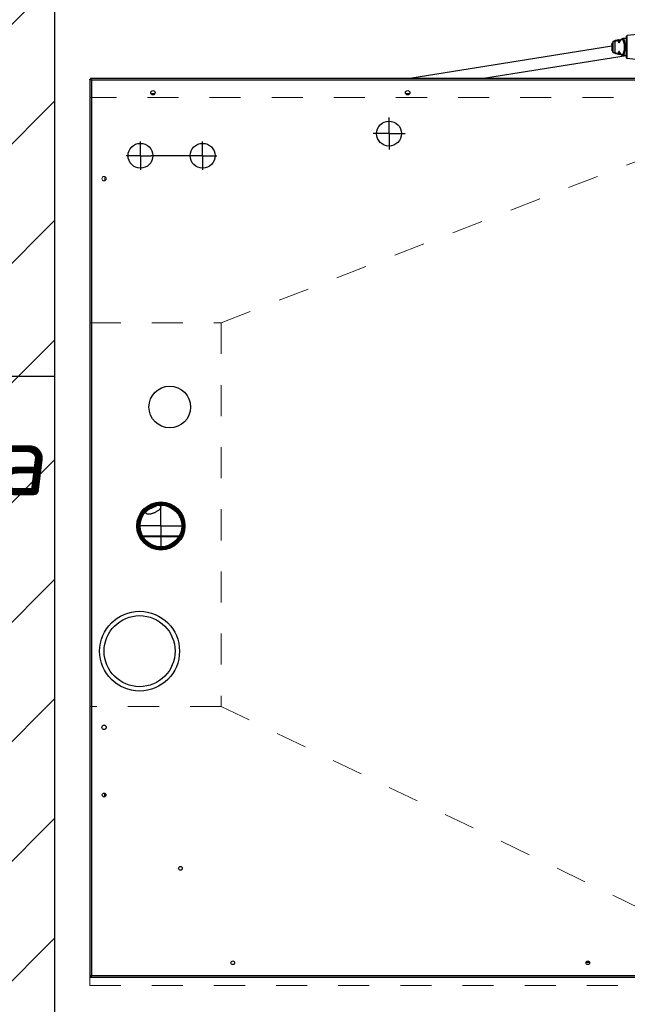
# Model space of a CAD drawing. Header units: millimetres. Extents: x -486876 to 553054, y -140324 to 834178.
# Tile 13 of 155: x -168119 to -167434, y 74274 to 75383. Entities that reach past the tile are written whole.
import ezdxf
from ezdxf.enums import TextEntityAlignment as Align

# ---------------------------------------------------------------- set-up
doc = ezdxf.new("R2010")
doc.units = ezdxf.units.MM
doc.linetypes.add('DASH2', pattern=[0.75, 0.5, -0.25])
doc.linetypes.add('XREF$0$0.5_0.5', pattern=[1, 0.5, -0.5])
doc.layers.add('_XREF', color=252, linetype='DASH2', lineweight=13)
doc.layers.add('XREF$0$ściana nośna', color=8, linetype='Continuous', lineweight=30)
for name, color, linetype in [('XREF$0$DRZWI', 8, 'Continuous'), ('XREF$0$MEBLE_ŁAZIENKOWE_I_KUCHENNE', 8, 'Continuous'), ('XREF$0$nowe ściany', 8, 'Continuous'), ('XREF$0$WYMIARY', 9, 'Continuous'), ('XREF$0$WYPEŁNIENIA', 8, 'Continuous')]:
    doc.layers.add(name, color=color, linetype=linetype)
doc.layers.add('XREF$0$Wyposażenie', color=7, linetype='Continuous', lineweight=15, true_color=0xc23d77)
doc.styles.add('XREF$0$APLUS', font='arial.ttf', dxfattribs={"width": 0.6})
doc.styles.add('XREF$0$ROMANS', font='romans.shx')
pattern_1 = [(45, (-52999.899, 13162.694), (-6.7351921, 6.7351921), [])]

# ---------------------------------------------------------------- blocks, each defined once
blk = doc.blocks.new('XREF')
at = {"layer": 'XREF$0$WYPEŁNIENIA'}
h = blk.add_hatch(dxfattribs=at)
h.set_pattern_fill('ANSI31', color=256, scale=3)
h.set_pattern_definition(pattern_1)
h.paths.add_polyline_path([(2833.43, 10024.04), (2806.56, 10024.04), (2806.56, 10062.95), (2756.56, 10062.95), (2756.56, 10102.95), (2726.65, 10102.95), (2725.88, 10101.79), (2725.88, 10033.49), (2680.31, 10033.49), (2680.31, 10102.95), (2641.56, 10102.95), (2641.56, 10024.04), (2546.56, 10024.04), (2546.56, 9984.04), (2833.43, 9984.04)])
h.paths.add_polyline_path([(3067, 10024.04), (2833.43, 10024.04), (2833.43, 9984.04), (3067, 9984.04), (3067, 9994.04)])
h.paths.add_polyline_path([(2456.56, 10024.04), (2376.56, 10024.04), (2376.56, 10044.04), (2361.56, 10044.04), (2361.56, 10024.04), (2161.56, 10024.04), (2161.56, 10141.99), (2121.56, 10141.99), (2121.56, 9894.37), (1846.56, 9894.37), (1846.56, 9872.67), (1876.56, 9872.67), (2121.56, 9872.67), (2121.56, 9779.12), (2161.56, 9779.12), (2161.56, 9869.37), (2161.56, 9984.04), (2456.56, 9984.04)])
h.paths.add_polyline_path([(2376.56, 10304.91), (2361.56, 10304.91), (2361.56, 10144.04), (2371.64, 10144.04), (2376.56, 10144.04)])
h.paths.add_polyline_path([(2444.58, 10649.37), (2192.94, 10649.37), (2192.94, 10634.37), (2379.58, 10634.37), (2379.58, 10589.37), (2444.58, 10589.37)])
h.paths.add_polyline_path([(2161.56, 10634.37), (2192.94, 10634.37), (2192.94, 10649.37), (2161.56, 10649.37), (2161.56, 10704.67), (2121.56, 10704.67), (2121.56, 10581.7), (2161.56, 10581.7)])
h.paths.add_polyline_path([(2647.02, 10553.68), (2666.09, 10553.68), (2666.09, 10567.18), (2647.02, 10567.18)], flags=16)
h.paths.add_polyline_path([(2530.53, 10311.91), (2530.53, 10304.91), (2666.56, 10304.91), (2666.56, 10392.95), (2646.56, 10392.95), (2646.56, 10322.95), (2530.53, 10322.95)])
edge = h.paths.add_edge_path()
edge.add_line((2430.53, 10304.91), (2430.53, 10311.91))
edge.add_line((2430.53, 10311.91), (2433.03, 10311.91))
edge.add_line((2433.03, 10311.91), (2430.53, 10314.91))
edge.add_arc((2428.76, 10318.93), 4.39, 293.6835, 426.3165)
edge.add_line((2430.53, 10322.95), (2161.56, 10322.95))
edge.add_line((2161.56, 10322.95), (2161.56, 10418.77))
edge.add_line((2161.56, 10418.77), (2121.56, 10418.77))
edge.add_line((2121.56, 10418.77), (2121.56, 10304.91))
edge.add_line((2121.56, 10304.91), (2430.53, 10304.91))
h.paths.add_polyline_path([(2666.56, 10649.37), (2641.65, 10649.37), (2641.65, 10634.37), (2646.56, 10634.37), (2646.56, 10497.95), (2666.56, 10497.95)])
h = blk.add_hatch(dxfattribs=at)
h.set_pattern_fill('ANSI31', color=256, scale=3)
h.set_pattern_definition(pattern_1)
h.paths.add_polyline_path([(2558.56, 10304.91), (2546.56, 10304.91), (2546.56, 10206.27), (2556.56, 10206.27), (2558.56, 10206.27)])
h.paths.add_polyline_path([(2558.56, 10106.27), (2546.56, 10106.27), (2546.56, 10024.04), (2558.56, 10024.04)])
h.paths.add_polyline_path([(2161.56, 9779.12), (2121.56, 9779.12), (2121.56, 9694.37), (2161.56, 9694.37)])
h.paths.add_polyline_path([(2161.56, 9424.37), (2121.56, 9424.37), (2121.56, 9247.17), (1876.56, 9247.17), (1846.56, 9247.17), (1846.56, 9224.37), (2134.58, 9224.37), (2134.58, 9090.15), (2519.93, 9090.15), (2519.93, 9115.15), (2161.56, 9115.15)])
h.paths.add_polyline_path([(1876.56, 9441.47), (1846.56, 9441.47), (1846.56, 9404.47), (1876.56, 9404.47)])
h.paths.add_polyline_path([(1876.56, 9715.37), (1846.56, 9715.37), (1846.56, 9678.37), (1876.56, 9678.37)])
h.paths.add_polyline_path([(2699.1, 9115.15), (2648.93, 9115.15), (2648.93, 9090.15), (2699.1, 9090.15)])
h.paths.add_polyline_path([(2878.28, 9115.15), (2833.43, 9115.15), (2833.43, 9090.15), (2878.28, 9090.15)])
h.paths.add_polyline_path([(3386.56, 9321.43), (3541.76, 9319.38), (3541.76, 9339.38), (3386.56, 9341.43), (3386.56, 9472.15), (3361.56, 9472.15), (3361.56, 9115.15), (3007.28, 9115.15), (3007.28, 9090.15), (3386.56, 9090.15)])
h.paths.add_polyline_path([(3386.56, 9779.12), (3361.56, 9779.12), (3361.56, 9622.15), (3386.56, 9622.15)])
h.paths.add_polyline_path([(3386.56, 9871.31), (3361.56, 9871.31), (3361.56, 9779.12), (3386.56, 9779.12)])
h.paths.add_polyline_path([(3409.56, 10024.04), (3386.56, 10024.04), (3386.56, 10471.78), (3409.68, 10471.78), (3409.68, 10496.78), (3386.56, 10496.78), (3386.56, 10611.78), (3447.56, 10611.78), (3447.56, 10651.78), (3326.56, 10651.78), (3326.56, 10611.78), (3361.56, 10611.78), (3361.56, 10024.04), (3167, 10024.04), (3167, 9984.04), (3361.56, 9984.04), (3361.56, 9971.31), (3386.56, 9971.31), (3386.56, 9984.04), (3409.56, 9984.04)])
h.paths.add_polyline_path([(3221.56, 10651.78), (3201.56, 10651.78), (3201.56, 10666.78), (3176.56, 10666.78), (3176.56, 10322.95), (3201.56, 10322.95), (3201.56, 10611.78), (3221.56, 10611.78)])
h.paths.add_polyline_path([(2666.56, 10481.33), (2666.56, 10497.95), (2646.56, 10497.95), (2646.56, 10392.95), (2666.56, 10392.95)])
h.paths.add_polyline_path([(2833.43, 10649.37), (2666.56, 10649.37), (2666.56, 10637.37), (2833.43, 10637.37)])
h.paths.add_polyline_path([(2896.56, 10649.37), (2833.56, 10649.37), (2833.56, 10589.37), (2896.56, 10589.37)])
h.paths.add_polyline_path([(2896.56, 10649.37), (2884.56, 10649.37)])
h.paths.add_polyline_path([(3055.46, 10649.37), (2896.56, 10649.37), (2896.56, 10637.37), (3055.46, 10637.37)])
h.paths.add_polyline_path([(3033.87, 10637.37), (3021.87, 10637.37), (3021.87, 10496.71), (3033.87, 10496.71)])
h.paths.add_polyline_path([(3176.56, 10649.37), (3155.46, 10649.37), (3155.46, 10637.37), (3176.56, 10637.37)])
h.paths.add_polyline_path([(2806.56, 10316.91), (2666.56, 10316.91), (2666.56, 10304.91), (2794.56, 10304.91), (2794.56, 10223.94), (2806.56, 10223.94)])
at = {"layer": 'XREF$0$MEBLE_ŁAZIENKOWE_I_KUCHENNE'}
for p, q in [((2730, 10430.74), (2729.66, 10430.66)), ((2730.07, 10430.84), (2729.73, 10430.76)), ((2730, 10430.74), (2730.03, 10430.74)), ((2730.09, 10430.84), (2730.07, 10430.84)), ((2730.09, 10430.84), (2730.33, 10430.84)), ((2730.15, 10430.76), (2730.26, 10430.76)), ((2730.25, 10430.72), (2730.25, 10430.75)), ((2730.3, 10430.82), (2730.33, 10430.83)), ((2730.33, 10430.83), (2730.33, 10430.85)), ((2730.33, 10430.85), (2730.33, 10430.85)), ((2730.98, 10431.01), (2730.55, 10431.01)), ((2730.55, 10431.01), (2730.55, 10431.01)), ((2730.98, 10428.83), (2730.98, 10431.25)), ((2732.92, 10431.53), (2731.07, 10431.35)), ((2731.07, 10428.73), (2731.07, 10431.35)), ((2729.32, 10430.12), (2706.57, 10426.51)), ((2729.44, 10430.58), (2729.32, 10430.34)), ((2729.32, 10430.34), (2729.32, 10430.34)), ((2729.32, 10430.34), (2729.32, 10429.73)), ((2729.32, 10430.34), (2729.32, 10429.73)), ((2729.32, 10429.73), (2729.32, 10429.73)), ((2729.32, 10429.73), (2729.44, 10429.49)), ((2729.46, 10430.63), (2729.33, 10430.39)), ((2729.33, 10429.68), (2729.46, 10429.45)), ((2729.44, 10430.58), (2729.44, 10429.49)), ((2729.66, 10430.66), (2729.66, 10429.41)), ((2730.23, 10430.68), (2730.25, 10430.72)), ((2730.25, 10430.7), (2730.25, 10430.72)), ((2730.25, 10430.72), (2730.25, 10430.72)), ((2730.96, 10429.06), (2714.88, 10426.51)), ((2729.66, 10429.41), (2730, 10429.34)), ((2729.73, 10429.31), (2729.73, 10429.31)), ((2729.73, 10429.31), (2730.07, 10429.24)), ((2730.03, 10429.34), (2730, 10429.34)), ((2730.09, 10429.24), (2730.07, 10429.24)), ((2730.09, 10429.24), (2730.33, 10429.24)), ((2730.15, 10429.32), (2730.26, 10429.32)), ((2730.25, 10429.35), (2730.24, 10429.39)), ((2730.25, 10429.37), (2730.25, 10429.35)), ((2730.25, 10429.35), (2730.25, 10429.35)), ((2730.25, 10429.32), (2730.25, 10429.35)), ((2730.32, 10429.24), (2730.3, 10429.25)), ((2730.33, 10429.23), (2730.33, 10429.23)), ((2730.55, 10429.07), (2730.55, 10429.07)), ((2730.98, 10429.07), (2730.55, 10429.07)), ((2732.92, 10428.54), (2731.07, 10428.73)), ((2670.51, 10426.41), (2670.61, 10426.41)), ((2670.51, 10426.41), (2670.51, 10325.36)), ((2742.66, 10426.51), (2670.61, 10426.51)), ((2670.61, 10426.51), (2670.61, 10426.41)), ((2742.56, 10426.31), (2670.71, 10426.31)), ((2670.71, 10426.31), (2670.71, 10325.46)), ((2677.4, 10424.79), (2677.86, 10424.79)), ((2706.1, 10424.79), (2706.3, 10424.79)), ((2706.15, 10424.72), (2706.33, 10424.8)), ((2706.33, 10424.69), (2706.25, 10424.66)), ((2706.33, 10424.64), (2706.31, 10424.68)), ((2706.36, 10424.64), (2706.33, 10424.69)), ((2706.34, 10424.79), (2706.56, 10424.79)), ((2706.36, 10424.78), (2706.4, 10424.75)), ((2704.23, 10420.29), (2704.23, 10422.09)), ((2704.23, 10420.29), (2702.43, 10420.29)), ((2704.23, 10420.29), (2706.03, 10420.29)), ((2704.23, 10420.29), (2704.23, 10418.49)), ((2676.23, 10417.79), (2676.23, 10419.39)), ((2683.23, 10417.79), (2683.23, 10419.39)), ((2676.23, 10417.79), (2674.63, 10417.79)), ((2676.23, 10417.79), (2677.42, 10417.79)), ((2676.23, 10417.79), (2676.23, 10416.19)), ((2683.23, 10417.79), (2677.42, 10417.79)), ((2683.23, 10417.79), (2684.83, 10417.79)), ((2683.23, 10417.79), (2683.23, 10416.19)), ((2678.53, 10376.09), (2678.53, 10378.79)), ((2678.53, 10378.6), (2678.53, 10378.7)), ((2676.87, 10377.52), (2676.8, 10377.66)), ((2677.13, 10377.97), (2677.16, 10377.96)), ((2677.98, 10378.34), (2677.16, 10377.96)), ((2677.79, 10378.31), (2677.31, 10378.09)), ((2677.99, 10378.37), (2677.98, 10378.34)), ((2678.5, 10378.28), (2678.43, 10378.43)), ((2678.53, 10376.09), (2675.83, 10376.09)), ((2678.53, 10376.09), (2681.23, 10376.09)), ((2678.53, 10376.09), (2678.53, 10373.39)), ((2676.47, 10374.97), (2680.6, 10374.97)), ((2676.51, 10374.9), (2680.55, 10374.9)), ((2678.53, 10373.58), (2678.53, 10373.48)), ((2672.23, 10345.61), (2672.23, 10345.97)), ((2726.82, 10326.94), (2726.44, 10326.94)), ((2670.71, 10325.46), (2742.56, 10325.46)), ((2670.51, 10325.36), (2670.61, 10325.36)), ((2670.61, 10325.26), (2670.61, 10325.36)), ((2670.61, 10325.26), (2742.66, 10325.26))]:
    blk.add_line(p, q, dxfattribs=at)
for points in [[(2729.46, 10430.63), (2729.49, 10430.67), (2729.53, 10430.7), (2729.59, 10430.72), (2729.65, 10430.74), (2729.73, 10430.76)], [(2730.25, 10430.75), (2730.27, 10430.79), (2730.3, 10430.82)], [(2730.33, 10430.83), (2730.32, 10430.83), (2730.33, 10430.83)], [(2730.33, 10430.85), (2730.39, 10430.92), (2730.46, 10430.98), (2730.54, 10431.01), (2730.55, 10431.01)], [(2730.21, 10430.63), (2730.21, 10430.63), (2730.21, 10430.63), (2730.22, 10430.65), (2730.23, 10430.68)], [(2729.73, 10429.31), (2729.65, 10429.33), (2729.59, 10429.35), (2729.53, 10429.38), (2729.49, 10429.41), (2729.46, 10429.45)], [(2730.24, 10429.39), (2730.22, 10429.43), (2730.21, 10429.45), (2730.21, 10429.45)], [(2730.3, 10429.25), (2730.27, 10429.28), (2730.25, 10429.32)], [(2730.33, 10429.23), (2730.33, 10429.24), (2730.32, 10429.24)], [(2730.55, 10429.07), (2730.54, 10429.07), (2730.46, 10429.09), (2730.39, 10429.15), (2730.33, 10429.23)]]:
    blk.add_lwpolyline(points, dxfattribs=at)
at = {"layer": 'XREF$0$MEBLE_ŁAZIENKOWE_I_KUCHENNE', "linetype": 'XREF$0$0.5_0.5', "lineweight": 9, "ltscale": 7}
for points in [[(2670.51, 10424.34), (2670.51, 10324.34), (2750.51, 10324.34), (2750.51, 10424.34)], [(2670.51, 10355.77), (2670.51, 10398.97), (2685.32, 10398.97), (2685.32, 10355.77)]]:
    blk.add_lwpolyline(points, close=True, dxfattribs=at)
for points in [[(2685.32, 10398.97), (2750.51, 10424.34)], [(2685.32, 10355.77), (2750.51, 10324.34)]]:
    blk.add_lwpolyline(points, dxfattribs=at)
at = {"layer": 'XREF$0$MEBLE_ŁAZIENKOWE_I_KUCHENNE'}
for centre, radius in [((2677.63, 10424.89), 0.25), ((2706.33, 10424.89), 0.25), ((2704.23, 10420.29), 1.4), ((2676.23, 10417.79), 1.4), ((2683.23, 10417.79), 1.4), ((2679.53, 10389.49), 2.35), ((2678.53, 10376.09), 2.71), ((2678.53, 10376.09), 2.61), ((2678.53, 10376.09), 2.5), ((2678.53, 10376.09), 2.47), ((2678.53, 10376.09), 2.35), ((2676.13, 10361.99), 4.5), ((2676.13, 10361.99), 4), ((2676.13, 10361.99), 4), ((2672.13, 10353.41), 0.25), ((2672.13, 10345.79), 0.21), ((2680.73, 10337.53), 0.21), ((2686.63, 10326.89), 0.21), ((2726.63, 10326.89), 0.21)]:
    blk.add_circle(centre, radius, dxfattribs=at)
for centre, radius, start, end in [((2731.08, 10431.25), 0.1, 95.7106, 180), ((2731.08, 10428.83), 0.1, 180, 264.2894), ((2678.53, 10376.09), 2.51, 270, 260.8047)]:
    blk.add_arc(centre, radius, start, end, dxfattribs=at)
for points, start_tangent, end_tangent in [([(2729.73, 10430.76), (2729.72, 10430.76), (2729.69, 10430.74), (2729.67, 10430.7), (2729.66, 10430.66)], (-0.977262, -0.212036), (0.018568, -0.999828)), ([(2730.07, 10430.84), (2730.05, 10430.83), (2730.02, 10430.81), (2730, 10430.78), (2730, 10430.74)], (-0.97719, -0.212365), (0.009276, -0.999957)), ([(2730.03, 10430.74), (2730.03, 10430.78), (2730.05, 10430.81), (2730.09, 10430.83), (2730.12, 10430.84)], (-0.000001, 1), (1, 0)), ([(2730.03, 10430.74), (2730.03, 10430.73), (2730.04, 10430.73), (2730.05, 10430.71), (2730.05, 10430.7)], (1, 0.000309), (0.223612, -0.974678)), ([(2730.05, 10430.7), (2730.06, 10430.72), (2730.09, 10430.74), (2730.11, 10430.75), (2730.15, 10430.76)], (0.349162, 0.937062), (0.989401, 0.14521)), ([(2730.12, 10430.84), (2730.13, 10430.83), (2730.14, 10430.82), (2730.14, 10430.79), (2730.15, 10430.76)], (1, 0.000143), (0.114337, -0.993442)), ([(2730.15, 10430.76), (2730.17, 10430.71), (2730.19, 10430.67), (2730.22, 10430.65)], (0.292535, -0.956255), (0.871413, -0.49055)), ([(2730.26, 10430.73), (2730.27, 10430.74)], (0.610938, 0.791679), (0.947471, 0.31984)), ([(2730.27, 10430.74), (2730.27, 10430.78), (2730.3, 10430.81), (2730.32, 10430.83)], (-0.028833, 0.999584), (0.897558, 0.440897)), ([(2730.27, 10430.74), (2730.29, 10430.75), (2730.31, 10430.77), (2730.33, 10430.8)], (0.947564, 0.319567), (0.486367, 0.873754)), ([(2730.33, 10430.8), (2730.33, 10430.83), (2730.33, 10430.83)], (-0.151803, 0.988411), (0.250838, 0.968029)), ([(2730.33, 10430.83), (2730.33, 10430.85)], (0.250838, 0.968029), (0.483991, 0.875073)), ([(2730.33, 10430.8), (2730.35, 10430.83)], (0.486328, 0.873776), (0.56223, 0.826981)), ([(2730.35, 10430.84), (2730.37, 10430.86)], (0.580374, 0.81435), (0.656506, 0.754321)), ([(2730.35, 10430.83), (2730.35, 10430.84)], (0.56223, 0.826981), (0.580374, 0.81435)), ([(2730.37, 10430.86), (2730.39, 10430.88), (2730.42, 10430.9), (2730.45, 10430.91), (2730.48, 10430.9), (2730.52, 10430.88), (2730.56, 10430.84), (2730.6, 10430.76), (2730.64, 10430.66), (2730.67, 10430.53), (2730.7, 10430.37), (2730.71, 10430.21), (2730.72, 10430.04), (2730.71, 10429.87), (2730.7, 10429.7), (2730.67, 10429.55), (2730.64, 10429.41), (2730.6, 10429.31), (2730.56, 10429.24)], (0.656506, 0.754321), (-0.58795, -0.808897)), ([(2730.55, 10431.01), (2730.58, 10431), (2730.61, 10430.98), (2730.65, 10430.93), (2730.7, 10430.85), (2730.74, 10430.73), (2730.77, 10430.58), (2730.8, 10430.41), (2730.81, 10430.23), (2730.82, 10430.04), (2730.81, 10429.85), (2730.79, 10429.66), (2730.77, 10429.49), (2730.73, 10429.34), (2730.69, 10429.22), (2730.65, 10429.14), (2730.61, 10429.09), (2730.57, 10429.07), (2730.55, 10429.07)], (0.999955, -0.00944), (-0.999958, -0.009189)), ([(2729.32, 10430.34), (2729.33, 10430.38), (2729.33, 10430.39)], (0, 1), (0.470656, 0.882317)), ([(2729.33, 10430.38), (2729.32, 10430.34)], (-0.304278, -0.952583), (0.002317, -0.999997)), ([(2729.32, 10429.73), (2729.33, 10429.7), (2729.33, 10429.68)], (0, -1), (0.470656, -0.882317)), ([(2729.33, 10429.7), (2729.32, 10429.73)], (-0.304278, 0.952583), (0.002317, 0.999997)), ([(2729.33, 10430.39), (2729.33, 10430.38)], (-0.465164, -0.885225), (-0.304278, -0.952583)), ([(2729.33, 10429.68), (2729.33, 10429.7)], (-0.465164, 0.885225), (-0.304278, 0.952583)), ([(2729.46, 10430.63), (2729.45, 10430.62), (2729.44, 10430.58)], (-0.464479, -0.885584), (0.002317, -0.999997)), ([(2729.47, 10430.61), (2729.44, 10430.58)], (-0.877794, -0.479037), (-0.472785, -0.881178)), ([(2729.48, 10430.61), (2729.47, 10430.61)], (-0.889533, -0.456872), (-0.877794, -0.479037)), ([(2729.66, 10430.66), (2729.55, 10430.64), (2729.48, 10430.61)], (-0.978078, -0.208241), (-0.889533, -0.456872)), ([(2730.05, 10430.7), (2730.07, 10430.63), (2730.09, 10430.58), (2730.12, 10430.55), (2730.15, 10430.54), (2730.18, 10430.55), (2730.2, 10430.58), (2730.22, 10430.62)], (0.22359, -0.974683), (0.361371, 0.932422)), ([(2730.22, 10430.65), (2730.22, 10430.64)], (0.871413, -0.49055), (0.897498, -0.441019)), ([(2730.22, 10430.62), (2730.23, 10430.63)], (0.361371, 0.932422), (0.339264, 0.940691)), ([(2730.23, 10430.64), (2730.25, 10430.7)], (0.320632, 0.947204), (0.22005, 0.975489)), ([(2730.23, 10430.63), (2730.23, 10430.64)], (0.339264, 0.940691), (0.320632, 0.947204)), ([(2730.25, 10430.7), (2730.25, 10430.72), (2730.26, 10430.73)], (0.219954, 0.97551), (0.610938, 0.791679)), ([(2729.44, 10429.49), (2729.47, 10429.47)], (0.472785, -0.881178), (0.877794, -0.479037)), ([(2729.46, 10429.45), (2729.45, 10429.46), (2729.44, 10429.49)], (-0.464417, 0.885616), (0.002317, 0.999997)), ([(2729.47, 10429.47), (2729.48, 10429.47)], (0.877794, -0.479037), (0.889533, -0.456872)), ([(2729.48, 10429.47), (2729.55, 10429.44), (2729.66, 10429.41)], (0.889533, -0.456872), (0.978078, -0.208241)), ([(2729.73, 10429.31), (2729.72, 10429.32), (2729.69, 10429.34), (2729.67, 10429.37), (2729.66, 10429.41)], (-0.977262, 0.212036), (0.018568, 0.999828)), ([(2730.07, 10429.24), (2730.05, 10429.24), (2730.02, 10429.27), (2730, 10429.3), (2730, 10429.34)], (-0.97719, 0.212365), (0.009276, 0.999957)), ([(2730.05, 10429.38), (2730.05, 10429.36), (2730.04, 10429.35), (2730.03, 10429.34), (2730.03, 10429.34)], (-0.223451, -0.974715), (-1, -0.000718)), ([(2730.03, 10429.34), (2730.03, 10429.3), (2730.05, 10429.27), (2730.09, 10429.24)], (0, -1), (0.917938, -0.396724)), ([(2730.22, 10429.46), (2730.2, 10429.49), (2730.18, 10429.53), (2730.15, 10429.54), (2730.12, 10429.53), (2730.09, 10429.49), (2730.07, 10429.44), (2730.05, 10429.38)], (-0.373305, 0.927709), (-0.223683, -0.974662)), ([(2730.05, 10429.38), (2730.06, 10429.36), (2730.09, 10429.34), (2730.11, 10429.33), (2730.15, 10429.32)], (0.34939, -0.936977), (0.989404, -0.145187)), ([(2730.09, 10429.24), (2730.12, 10429.24)], (0.917938, -0.396724), (1, 0)), ([(2730.15, 10429.32), (2730.14, 10429.28), (2730.14, 10429.26), (2730.13, 10429.24), (2730.12, 10429.24)], (-0.114304, -0.993446), (-1, -0.000529)), ([(2730.22, 10429.43), (2730.19, 10429.41), (2730.17, 10429.37), (2730.15, 10429.32)], (-0.871965, -0.489569), (-0.292559, -0.956248)), ([(2730.23, 10429.44), (2730.22, 10429.46)], (-0.339244, 0.940698), (-0.373305, 0.927709)), ([(2730.22, 10429.43), (2730.22, 10429.43)], (-0.897329, -0.441363), (-0.871965, -0.489569)), ([(2730.25, 10429.37), (2730.23, 10429.44)], (-0.220028, 0.975493), (-0.339244, 0.940698)), ([(2730.25, 10429.35), (2730.25, 10429.37)], (-0.361761, 0.932271), (-0.220092, 0.975479)), ([(2730.27, 10429.33), (2730.26, 10429.34), (2730.25, 10429.35)], (-0.947726, 0.319086), (-0.361761, 0.932271)), ([(2730.27, 10429.33), (2730.27, 10429.3), (2730.3, 10429.26), (2730.32, 10429.24)], (-0.028779, -0.999586), (0.903144, -0.429337)), ([(2730.33, 10429.28), (2730.31, 10429.3), (2730.29, 10429.32), (2730.27, 10429.33)], (-0.48634, 0.87377), (-0.947529, 0.31967)), ([(2730.33, 10429.28), (2730.33, 10429.25)], (-0.151832, -0.988406), (0.225602, -0.974219)), ([(2730.35, 10429.24), (2730.33, 10429.28)], (-0.56185, 0.827239), (-0.486325, 0.873778)), ([(2730.33, 10429.25), (2730.33, 10429.23)], (0.225602, -0.974219), (0.484078, -0.875025)), ([(2730.37, 10429.22), (2730.35, 10429.24)], (-0.655571, 0.755133), (-0.580441, 0.814302)), ([(2730.35, 10429.24), (2730.35, 10429.24)], (-0.580441, 0.814302), (-0.56185, 0.827239)), ([(2730.56, 10429.24), (2730.52, 10429.19), (2730.48, 10429.17), (2730.45, 10429.17), (2730.42, 10429.18), (2730.39, 10429.19), (2730.37, 10429.22)], (-0.58795, -0.808897), (-0.655571, 0.755133)), ([(2670.53, 10426.38), (2670.51, 10426.41)], (-0.84108, 0.54091), (0, 1)), ([(2670.61, 10426.35), (2670.53, 10426.38)], (-0.943625, 0.331016), (-0.84108, 0.54091)), ([(2670.64, 10426.49), (2670.61, 10426.51)], (-0.54091, 0.84108), (-1, 0)), ([(2670.71, 10426.31), (2670.66, 10426.35), (2670.62, 10426.38), (2670.61, 10426.41)], (-0.843564, 0.537029), (0, 1)), ([(2670.71, 10426.31), (2670.67, 10426.36), (2670.64, 10426.4), (2670.61, 10426.41)], (-0.537029, 0.843564), (-1, 0)), ([(2670.71, 10426.31), (2670.61, 10426.35)], (-0.952891, 0.303314), (-0.943625, 0.331016)), ([(2670.67, 10426.41), (2670.64, 10426.49)], (-0.331016, 0.943625), (-0.54091, 0.84108)), ([(2670.71, 10426.31), (2670.67, 10426.41)], (-0.303314, 0.952891), (-0.331016, 0.943625)), ([(2706.33, 10424.8), (2706.36, 10424.78), (2706.36, 10424.78)], (0.859803, -0.510626), (0.817412, -0.576053)), ([(2706.41, 10424.68), (2706.4, 10424.71), (2706.39, 10424.73), (2706.37, 10424.75), (2706.35, 10424.78), (2706.33, 10424.8)], (-0.324974, 0.945723), (-0.768268, 0.640129)), ([(2706.4, 10424.75), (2706.4, 10424.75), (2706.41, 10424.74), (2706.43, 10424.72), (2706.44, 10424.69)], (0.835489, -0.549508), (0.515576, -0.856844)), ([(2706.41, 10424.68), (2706.4, 10424.71), (2706.4, 10424.73), (2706.4, 10424.74), (2706.4, 10424.75), (2706.4, 10424.75)], (-0.324974, 0.945723), (0.835489, -0.549508)), ([(2706.42, 10424.66), (2706.41, 10424.68)], (-0.341429, 0.939908), (-0.324974, 0.945723)), ([(2706.42, 10424.66), (2706.41, 10424.68)], (-0.230457, 0.973082), (-0.324974, 0.945723)), ([(2706.44, 10424.69), (2706.45, 10424.67)], (0.515576, -0.856844), (0.500797, -0.865565)), ([(2677.83, 10377.59), (2677.71, 10377.54), (2677.59, 10377.5), (2677.48, 10377.46), (2677.37, 10377.44), (2677.26, 10377.42), (2677.16, 10377.41), (2677.08, 10377.41), (2677, 10377.43), (2676.94, 10377.45), (2676.9, 10377.48), (2676.87, 10377.52)], (-0.906308, -0.422618), (-0.422618, 0.906308)), ([(2678.5, 10378.28), (2678.51, 10378.23), (2678.51, 10378.18), (2678.49, 10378.12), (2678.45, 10378.05), (2678.4, 10377.99), (2678.33, 10377.92), (2678.25, 10377.85), (2678.15, 10377.78), (2678.05, 10377.71), (2677.94, 10377.65), (2677.83, 10377.59)], (0.422618, -0.906308), (-0.906308, -0.422618)), ([(2670.53, 10325.4), (2670.51, 10325.36)], (-0.84108, -0.54091), (0, -1)), ([(2670.61, 10325.43), (2670.53, 10325.4)], (-0.943625, -0.331016), (-0.84108, -0.54091)), ([(2670.71, 10325.46), (2670.67, 10325.41), (2670.64, 10325.38), (2670.61, 10325.36)], (-0.537029, -0.843564), (-1, 0)), ([(2670.71, 10325.46), (2670.66, 10325.43), (2670.62, 10325.4), (2670.61, 10325.36)], (-0.843564, -0.537029), (0, -1)), ([(2670.71, 10325.46), (2670.61, 10325.43)], (-0.952891, -0.303314), (-0.943625, -0.331016)), ([(2670.71, 10325.46), (2670.67, 10325.36)], (-0.303314, -0.952891), (-0.331016, -0.943625)), ([(2670.64, 10325.29), (2670.61, 10325.26)], (-0.54091, -0.84108), (-1, 0)), ([(2670.67, 10325.36), (2670.64, 10325.29)], (-0.331016, -0.943625), (-0.54091, -0.84108))]:
    blk.add_spline(points, degree=3, dxfattribs=dict(at, start_tangent=start_tangent, end_tangent=end_tangent))
at = {"layer": 'XREF$0$nowe ściany'}
blk.add_line((2666.56, 10497.95), (2666.56, 10392.95), dxfattribs=at)
at = {"layer": 'XREF$0$Wyposażenie'}
blk.add_line((2672.23, 10414.98), (2672.23, 10415.44), dxfattribs=at)
blk.add_circle((2672.13, 10415.21), 0.25, dxfattribs=at)
at = {"layer": 'XREF$0$ściana nośna'}
for p, q in [((2646.56, 10392.95), (2666.56, 10392.95)), ((2666.56, 10392.95), (2666.56, 10304.91))]:
    blk.add_line(p, q, dxfattribs=at)
at = {"style": 'XREF$0$APLUS'}
blk.add_attdef('165', text='', height=12.94, rotation=90, dxfattribs=at).set_placement((5850.28, 4086.91), align=Align.TOP_CENTER)
blk.add_attdef('70', text='', height=12.94, rotation=90, dxfattribs=at).set_placement((5846.74, 4087.03), align=Align.BOTTOM_CENTER)
at = {"layer": 'XREF$0$DRZWI', "style": 'XREF$0$APLUS'}
for tag, height, p in [('90', 10.59, (3968.05, 17970.78)), ('90', 10.59, (4273.69, 17907.63)), ('90', 10.59, (4647.11, 17907.63)), ('90', 10.59, (4995.74, 17907.63)), ('90', 10.59, (5345.01, 17907.63)), ('90', 8.24, (3625.86, 17450.53)), ('90', 8.24, (4282.58, 17436.64)), ('90', 8.24, (4577.82, 17436.64)), ('90', 8.24, (5003.12, 17436.64)), ('90', 8.24, (5300.95, 17436.64)), ('90', 8.24, (5625.63, 17350.96)), ('110', 12.94, (3772.73, 10725.01)), ('100', 12.94, (3763.85, 10003.38)), ('90', 10.59, (3383.41, 9921.97)), ('83', 10.59, (4118.73, 4184.03))]:
    blk.add_attdef(tag, text='', height=height, dxfattribs=at).set_placement(p, align=Align.BOTTOM_CENTER)
for tag, height, p in [('200', 10.59, (3967.95, 17967.89)), ('200', 10.59, (4273.59, 17904.74)), ('200', 10.59, (4647.01, 17904.74)), ('200', 10.59, (4995.64, 17904.74)), ('200', 10.59, (5344.91, 17904.74)), ('200', 8.24, (3625.86, 17448.28)), ('200', 8.24, (4282.58, 17434.39)), ('200', 8.24, (4577.82, 17434.39)), ('200', 8.24, (5003.12, 17434.39)), ('200', 8.24, (5300.95, 17434.39)), ('200', 8.24, (5625.63, 17348.71)), ('210', 12.94, (3772.6, 10721.48)), ('200', 12.94, (3763.85, 9999.84)), ('200', 10.59, (3383.31, 9919.08)), ('178', 10.59, (4118.62, 4181.14))]:
    blk.add_attdef(tag, text='', height=height, dxfattribs=at).set_placement(p, align=Align.TOP_CENTER)
for tag, height, p in [('205', 10.59, (4204.92, 17787.31)), ('210', 10.59, (5722.65, 17787.31)), ('210', 12.94, (4602.86, 17776.83)), ('210', 12.94, (4951.5, 17776.83)), ('210', 12.94, (5300.98, 17776.83)), ('210', 12.94, (4044.07, 17776.19)), ('210', 12.94, (3579.16, 17557.04)), ('210', 12.94, (3935.88, 17557.04)), ('210', 12.94, (4219.13, 17557.04)), ('210', 12.94, (4633.7, 17557.04)), ('210', 12.94, (4958.43, 17557.04)), ('210', 12.94, (5356.84, 17557.04)), ('210', 12.94, (5615.9, 17557.04)), ('200', 11.76, (4716.1, 10187.15)), ('200', 11.76, (4936.97, 10128.95)), ('200', 11.76, (5363.02, 10117.1)), ('210', 13.53, (3475.75, 9987.9)), ('170', 11.76, (4209.38, 4035.73))]:
    blk.add_attdef(tag, text='', height=height, rotation=90, dxfattribs=at).set_placement(p, align=Align.TOP_CENTER)
for tag, height, p in [('100', 10.59, (5719.75, 17787.41)), ('96', 10.59, (4202.03, 17787.41)), ('100', 12.94, (4599.33, 17776.96)), ('100', 12.94, (4947.96, 17776.96)), ('100', 12.94, (5297.45, 17776.96)), ('100', 12.94, (4040.53, 17776.32)), ('100', 12.94, (3575.63, 17557.16)), ('100', 12.94, (3932.34, 17557.16)), ('100', 12.94, (4215.59, 17557.16)), ('100', 12.94, (4630.17, 17557.16)), ('100', 12.94, (4954.89, 17557.16)), ('100', 12.94, (5353.3, 17557.16)), ('100', 12.94, (5612.36, 17557.16)), ('90', 11.76, (4712.89, 10187.26)), ('90', 11.76, (4933.75, 10129.07)), ('90', 11.76, (5359.81, 10117.21)), ('120', 13.53, (3472.06, 9987.9)), ('90', 11.76, (4206.17, 4035.84))]:
    blk.add_attdef(tag, text='', height=height, rotation=90, dxfattribs=at).set_placement(p, align=Align.BOTTOM_CENTER)
at = {"layer": 'XREF$0$WYMIARY', "insert": (2647.69, 10387.56), "char_height": 8, "width": 174.6276, "attachment_point": 1, "style": 'XREF$0$ROMANS'}
blk.add_mtext('{\\Q7;siła}', dxfattribs=at)

msp = doc.modelspace()

# ---------------------------------------------------------------- block references
at = {"layer": '_XREF', "xscale": 10, "yscale": 10, "zscale": 10}
msp.add_blockref('XREF', (-194744.7507, -28948.20066), dxfattribs=at)

doc.saveas('drawing.dxf')
